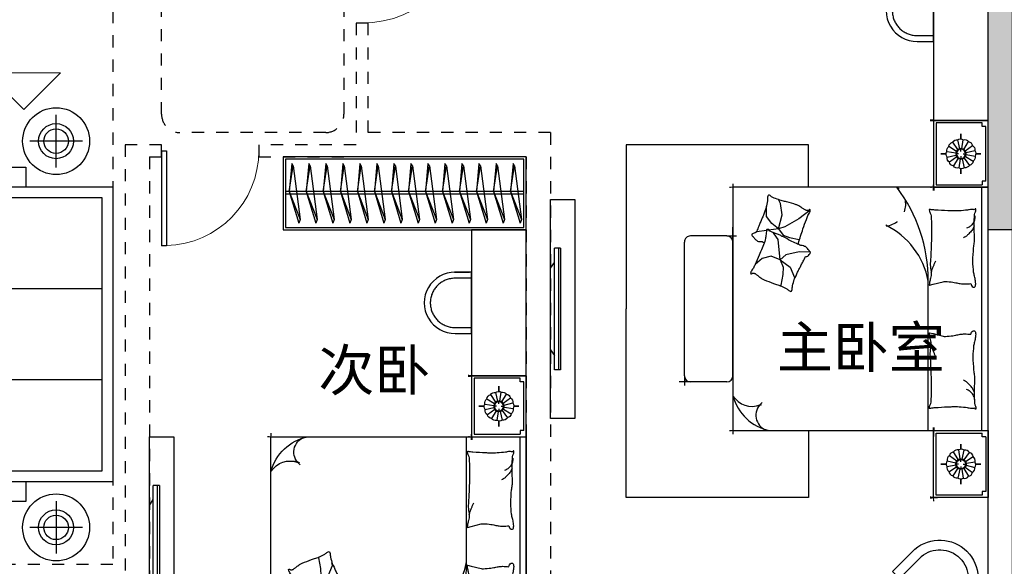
# Model space of a CAD drawing. Header units: millimetres. Extents: x 296296 to 297283, y 219875 to 220035.
# Tile 229 of 256: x 297180.11 to 297188.2, y 220005.42 to 220009.91. Entities that reach past the tile are written whole.
import ezdxf

# ---------------------------------------------------------------- set-up
doc = ezdxf.new("R2010")
doc.units = ezdxf.units.MM
for name, pattern in [('185洋房-中间套（报建版）-旧规$0$DASH', [0.35, 0.25, -0.1]), ('185洋房-中间套（报建版）-旧规$0$洋房户型$0$_DASH', [0.6, 0.4, -0.2]), ('185洋房-中间套（报建版）-旧规$0$洋房户型$0$CONTINOUS', [0]), ('185洋房-中间套（报建版）-旧规$0$洋房户型$0$XU-140-SF-N1$0$DASH', [0.35, 0.25, -0.1])]:
    doc.linetypes.add(name, pattern=pattern)
doc.layers.add('A-注-标高.........ANNO-HIGH', color=251, linetype='Continuous', lineweight=0)
doc.styles.get("Standard").update_dxf_attribs({"font": 'arial.ttf'})

# ---------------------------------------------------------------- blocks, each defined once
blk = doc.blocks.new('wy53eu64i765i57i78i')
blk.add_hatch(color=253).paths.add_polyline_path([(982074.9, 187858.4), (982274.9, 187858.4), (982274.9, 184858.4), (982074.9, 184858.4)])
at = {"color": 253}
blk.add_lwpolyline([(982074.9, 187858.4), (982274.9, 187858.4), (982274.9, 184858.4), (982074.9, 184858.4)], close=True, dxfattribs=at)
blk = doc.blocks.new('sayea5yuteaytuytrauyt')
h = blk.add_hatch()
h.set_pattern_fill('钢筋混凝土', color=253, scale=100)
h.set_pattern_definition([(45, (0, 0), (-176.776695, 176.776695), []), (50, (0, 0), (717.26018, -62.75213), [75, -825]), (355, (0, 0), (-138.75133, 752.19213), [60, -660]), (100.4514, (59.8, -5.2), (578.5094, 689.43954), [63.7402, -701.1421]), (46.1842, (0, 200), (1067.24105, -165.519), [112.5, -1237.5]), (96.6356, (88.9, 186.2), (934.6627, 974.1179), [95.6103, -1051.713]), (351.1842, (0, 200), (934.662, 974.1186), [90, -990]), (21, (100, 150), (596.90705, -402.6189), [75, -825]), (326, (100, 150), (243.31533, 725.15005), [60, -660]), (71.4514, (149.74, 116.45), (840.22263, 322.5305), [63.7402, -701.1421]), (37.5, (0, 0), (12.159855, 332.893854), [0, -652, 0, -670, 0, -662.5]), (7.5, (0, 0), (263.06954, 394.41171), [0, -382, 0, -637, 0, -252.5]), (327.5, (-223, 0), (533.822436, -22.55487), [0, -250, 0, -780, 0, -1035]), (317.5, (-323, 0), (583.18617, 100.10498), [0, -325, 0, -518, 0, -735])])
h.paths.add_polyline_path([(1007424.9, 89058.4), (1007424.9, 87258.4), (1007174.9, 87258.4), (1007174.9, 89058.4)])
h.paths.add_polyline_path([(1021574.9, 89058.4), (1021574.9, 87258.4), (1021324.9, 87258.4), (1021324.9, 89058.4)])
h.paths.add_polyline_path([(989374.9, 89058.4), (989374.9, 87258.4), (989124.9, 87258.4), (989124.9, 89058.4)])
h.paths.add_polyline_path([(1039624.9, 89058.4), (1039624.9, 87258.4), (1039374.9, 87258.4), (1039374.9, 89058.4)])
h.paths.add_polyline_path([(1014474.9, 87858.4), (1014474.9, 84858.4), (1014274.9, 84858.4), (1014274.9, 87858.4)])
h.paths.add_polyline_path([(1044574.9, 92958.4), (1044574.9, 91158.4), (1044374.9, 91158.4), (1044374.9, 92758.4), (1044074.9, 92758.4), (1044074.9, 92958.4)])
h.paths.add_polyline_path([(984374.9, 92758.4), (984374.9, 91158.4), (984174.9, 91158.4), (984174.9, 92958.4), (984674.9, 92958.4), (984674.9, 92758.4)])
h.paths.add_polyline_path([(1027974.9, 92758.4), (1027974.9, 91258.4), (1027774.9, 91258.4), (1027774.9, 92958.4), (1028324.9, 92958.4), (1028324.9, 92758.4)])
h.paths.add_polyline_path([(1000974.9, 92958.4), (1000974.9, 91258.4), (1000774.9, 91258.4), (1000774.9, 92758.4), (1000424.9, 92758.4), (1000424.9, 92958.4)])
h.paths.add_polyline_path([(1033174.9, 92958.4), (1033174.9, 91258.4), (1032974.9, 91258.4), (1032974.9, 92758.4), (1032624.9, 92758.4), (1032624.9, 92958.4)])
h.paths.add_polyline_path([(995774.9, 92758.4), (995774.9, 91258.4), (995574.9, 91258.4), (995574.9, 92958.4), (996124.9, 92958.4), (996124.9, 92758.4)])
h.paths.add_polyline_path([(1014874.9, 80258.4), (1014874.9, 80058.4), (1014274.9, 80058.4), (1014274.9, 81858.4), (1014474.9, 81858.4), (1014474.9, 80258.4)])
h.paths.add_polyline_path([(1046674.9, 92358.4), (1046674.9, 90658.4), (1046474.9, 90658.4), (1046474.9, 92158.4), (1046024.9, 92158.4), (1046024.9, 92358.4)])
h.paths.add_polyline_path([(982274.9, 92158.4), (982274.9, 90658.4), (982074.9, 90658.4), (982074.9, 92358.4), (982724.9, 92358.4), (982724.9, 92158.4)])
h.paths.add_polyline_path([(1042874.9, 80058.4), (1042874.9, 79458.4), (1042074.9, 79458.4), (1042074.9, 79658.4), (1042674.9, 79658.4), (1042674.9, 80258.4), (1043624.9, 80258.4), (1043624.9, 80058.4)])
h.paths.add_polyline_path([(1010674.9, 80058.4), (1010674.9, 79458.4), (1009874.9, 79458.4), (1009874.9, 79658.4), (1010474.9, 79658.4), (1010474.9, 80258.4), (1011424.9, 80258.4), (1011424.9, 80058.4)])
h.paths.add_polyline_path([(1018874.9, 79658.4), (1018874.9, 79458.4), (1018074.9, 79458.4), (1018074.9, 80058.4), (1017324.9, 80058.4), (1017324.9, 80258.4), (1018274.9, 80258.4), (1018274.9, 79658.4)])
h.paths.add_polyline_path([(986674.9, 79658.4), (986674.9, 79458.4), (985874.9, 79458.4), (985874.9, 80058.4), (985124.9, 80058.4), (985124.9, 80258.4), (986074.9, 80258.4), (986074.9, 79658.4)])
h.paths.add_polyline_path([(1016574.9, 92758.4), (1016574.9, 91158.4), (1016374.9, 91158.4), (1016374.9, 92158.4), (1016074.9, 92158.4), (1016074.9, 92358.4), (1016374.9, 92358.4), (1016374.9, 92958.4), (1016874.9, 92958.4), (1016874.9, 92758.4)])
h.paths.add_polyline_path([(1012374.9, 92158.4), (1012374.9, 91158.4), (1012174.9, 91158.4), (1012174.9, 92758.4), (1011874.9, 92758.4), (1011874.9, 92958.4), (1012374.9, 92958.4), (1012374.9, 92358.4), (1012674.9, 92358.4), (1012674.9, 92158.4)])
h.paths.add_polyline_path([(1031699.9, 87258.4), (1031699.9, 86658.4), (1029249.9, 86658.4), (1029249.9, 87258.4), (1029449.9, 87258.4), (1029449.9, 86858.4), (1031499.9, 86858.4), (1031499.9, 87258.4)])
h.paths.add_polyline_path([(999499.9, 87258.4), (999499.9, 86658.4), (997049.9, 86658.4), (997049.9, 87258.4), (997249.9, 87258.4), (997249.9, 86858.4), (999299.9, 86858.4), (999299.9, 87258.4)])
h.paths.add_polyline_path([(1029449.9, 89158.4), (1029449.9, 88743.4), (1029249.9, 88743.4), (1029249.9, 89358.4), (1031699.9, 89358.4), (1031699.9, 88743.4), (1031499.9, 88743.4), (1031499.9, 89158.4)])
h.paths.add_polyline_path([(999499.9, 89358.4), (999499.9, 88743.4), (999299.9, 88743.4), (999299.9, 89158.4), (997249.9, 89158.4), (997249.9, 88743.4), (997049.9, 88743.4), (997049.9, 89358.4)])
h.paths.add_polyline_path([(1026174.8, 92958.4), (1026174.8, 90058.4), (1025974.8, 90058.4), (1025974.8, 92758.4), (1025574.9, 92758.4), (1025574.9, 92958.4)])
h.paths.add_polyline_path([(1002774.9, 92758.4), (1002774.9, 90058.4), (1002574.9, 90058.4), (1002574.9, 92958.4), (1003174.9, 92958.4), (1003174.9, 92758.4)])
h.paths.add_polyline_path([(993974.9, 92958.4), (993974.9, 90058.4), (993774.9, 90058.4), (993774.9, 92758.4), (993374.9, 92758.4), (993374.9, 92958.4)])
h.paths.add_polyline_path([(1034974.9, 92758.4), (1034974.9, 90058.4), (1034774.9, 90058.4), (1034774.9, 92958.4), (1035374.9, 92958.4), (1035374.9, 92758.4)])
h.paths.add_polyline_path([(1046674.9, 83408.4), (1046674.9, 80058.4), (1046074.9, 80058.4), (1046074.9, 80258.4), (1046474.9, 80258.4), (1046474.9, 83408.4)])
h.paths.add_polyline_path([(982674.9, 80258.4), (982674.9, 80058.4), (982074.9, 80058.4), (982074.9, 83408.4), (982274.9, 83408.4), (982274.9, 80258.4)])
h.paths.add_polyline_path([(1001674.9, 89358.4), (1001674.9, 86658.4), (1001474.9, 86658.4), (1001474.9, 89158.4), (1000774.9, 89158.4), (1000774.9, 89358.4)])
h.paths.add_polyline_path([(1027274.9, 89158.4), (1027274.9, 86658.4), (1027074.9, 86658.4), (1027074.9, 89358.4), (1027974.9, 89358.4), (1027974.9, 89158.4)])
h.paths.add_polyline_path([(995074.9, 89158.4), (995074.9, 86658.4), (994874.9, 86658.4), (994874.9, 89358.4), (995774.9, 89358.4), (995774.9, 89158.4)])
h.paths.add_polyline_path([(1033874.9, 89358.4), (1033874.9, 86658.4), (1033674.9, 86658.4), (1033674.9, 89158.4), (1032974.9, 89158.4), (1032974.9, 89358.4)])
h.paths.add_polyline_path([(989374.9, 92958.4), (989374.9, 92158.4), (988974.9, 92158.4), (988974.9, 92958.4)])
h.paths.add_polyline_path([(1007574.9, 92958.4), (1007574.9, 92158.4), (1007174.9, 92158.4), (1007174.9, 92958.4)])
h.paths.add_polyline_path([(995074.9, 79658.4), (995074.9, 79258.4), (994374.9, 79258.4), (994374.9, 79658.4)])
h.paths.add_polyline_path([(1002174.9, 79658.4), (1002174.9, 79258.4), (1001474.9, 79258.4), (1001474.9, 79658.4)])
h.paths.add_polyline_path([(1027274.9, 79658.4), (1027274.9, 79258.4), (1026574.9, 79258.4), (1026574.9, 79658.4)])
h.paths.add_polyline_path([(1034374.9, 79658.4), (1034374.9, 79258.4), (1033674.9, 79258.4), (1033674.9, 79658.4)])
h.paths.add_polyline_path([(1039774.9, 92958.4), (1039774.9, 92158.4), (1039374.9, 92158.4), (1039374.9, 92958.4)])
h.paths.add_polyline_path([(1021574.9, 92958.4), (1021574.9, 92158.4), (1021174.9, 92158.4), (1021174.9, 92958.4)])
at = {"color": 253}
blk.add_lwpolyline([(1014474.9, 87858.4), (1014474.9, 84858.4), (1014274.9, 84858.4), (1014274.9, 87858.4), (1014474.9, 87858.4)], close=True, dxfattribs=at)
blk = doc.blocks.new('4uyh5uj6kj67j75rykjtuk7tsik76ykj')
at = {"color": 253}
for s, p in [('主卧室', (837535, 425724)), ('次卧', (833764.4, 425537))]:
    blk.add_text(s, height=337.59, dxfattribs=at).set_placement(p)
blk = doc.blocks.new('185洋房-中间套（报建版）-旧规$0$洋房户型$0$11A$C643C1FD2')
at = {"color": 253}
for points in [[(28, 342.7, -0.263368), (0.1, 361.5, -0.494818), (9.2, 380.2, -0.049225), (26.9, 382, -0.036831), (50.5, 380.2, -0.031893), (88.5, 372.1, 0.035782), (122.4, 365.1, 0.032941), (212.1, 359.2, 0.026564), (323.3, 365.1, 0.017905), (360.8, 370.4, -0.033397), (381, 372.7, -0.03204), (418.1, 372, 0.018442), (482.4, 368.9, 0.010837), (547.2, 369.7, 0.014624), (595.1, 372.7, 0.111249), (617.7, 380, -0.153708), (634.6, 384, -0.076444), (642, 382.2, -0.215512), (643.9, 380.2, -0.585858), (641.3, 377.2, 0.363489), (636.4, 374.6, 0.191716), (636.4, 363, -0.129675), (638.3, 346.4, -0.01735), (635.3, 329.6, 0.019326), (632.7, 314.5, 0.018818), (626.1, 246.1, 0.021828), (625.2, 186.9, 0.006204), (626.5, 153.1, 0.001963), (632.7, 46.2, 0.028341), (636.9, 10, -0.117014), (636.4, 1.1, -0.36606), (635, 0.2, -0.03973), (621.4, 3, -0.048309), (607.7, 8.5, 0.062981), (597, 12.4, 0.04058), (573.6, 15.8, 0.014345), (506.9, 18, 0.005484), (381.4, 17.3, 0.007153), (285.3, 14.3, 0.008762), (242.7, 11.6, -0.008153), (197, 8.6, -0.06251), (139.9, 13, 0.078669), (94.3, 15.1, 0.047825), (71.9, 10.4, -0.034494), (41.1, 3, -0.023571), (15.8, 0, -0.510228), (14.9, 1.1), (22.4, 31.2), (43, 113.7, 0.073041), (45, 133.3, 0.023305), (39.3, 194.4, 0.018299), (35.2, 217.3, -0.01097), (27.9, 255.3, -0.042281), (24.9, 289.6, -0.027201), (27.9, 343)], [(501.9, 368.9, 0.027842), (478.1, 358.3, 0.048685), (465.5, 350.2, 0.023666), (437.6, 325.8, 0.031223), (418.6, 305.1, 0.046801), (413.5, 297.5, 0.023191), (405.5, 280.7)], [(583.8, 374.6, 0.088153), (549.3, 371, 0.088153), (518.1, 355.8, 0.077547), (496.5, 334.2, 0.077547), (482.4, 307)], [(118.4, 15.8, 0.009729), (145.7, 24.8, 0.009729), (172.6, 34.9, 0.007971), (194.3, 44, 0.007971), (215.8, 53.7)]]:
    blk.add_lwpolyline(points, format="xyb", dxfattribs=at)
blk = doc.blocks.new('185洋房-中间套（报建版）-旧规$0$洋房户型$0$11A$C5A527934')
at = {"color": 253}
for p, q in [((122.8, 492.3), (194, 398.8)), ((469.1, 493.2), (467.3, 399.6)), ((194, 398.8), (261.6, 281.4)), ((347, 320.5), (364.8, 400.5)), ((467.3, 399.6), (490.5, 289.8)), ((530.8, 243.4), (592.7, 326.9)), ((592.7, 326.9), (677.8, 361)), ((677.8, 361), (699.5, 357.9)), ((69.5, 247.7), (37.1, 229.6)), ((162, 260.1), (69.5, 247.7)), ((277.7, 231.7), (162, 260.1)), ((261.6, 281.4), (277.7, 231.7)), ((277.7, 231.7), (329.2, 269)), ((329.2, 269), (347, 320.5)), ((530.8, 243.4), (363.6, 226.4)), ((490.5, 289.8), (530.8, 243.4)), ((530.8, 243.4), (502.9, 169.1)), ((530.8, 243.4), (591.1, 268.1)), ((591.1, 268.1), (653.1, 265)), ((653.1, 265), (741.3, 249.6)), ((741.3, 249.6), (744.3, 243.8)), ((233.2, 174.8), (174.5, 132.1)), ((277.7, 231.7), (233.2, 174.8)), ((277.7, 231.7), (288.3, 147)), ((318.7, 193.9), (307.8, 186.1)), ((363.6, 226.4), (318.7, 193.9)), ((502.9, 169.1), (521.5, 94.8)), ((174.5, 132.1), (90.9, 132.1)), ((289.9, 133.7), (300.6, 48.6)), ((521.5, 94.8), (569.7, 38.5))]:
    blk.add_line(p, q, dxfattribs=at)
blk.add_lwpolyline([(405, 391.5, -0.025626), (394.6, 394, -0.0108), (278.2, 431.5, -0.00456), (199.4, 459.6, -0.01125), (167.9, 471.9, -0.069394), (150.9, 482, 0.079756), (136, 490.4, 0.106399), (122.8, 492.3, 0.328642), (119.2, 489.3, 0.299547), (121.3, 483.4, -0.189917), (126.3, 475.5, -0.033518), (127.3, 466.2, -0.075627), (126.9, 462.1, -0.053489), (124.2, 455.1, -0.017838), (113.3, 435.3, -0.038394), (97.8, 413.4, 0.059529), (88.5, 398.9, 0.035943), (79, 375.3, 0.011245), (55.9, 297.6, 0.006203), (46.6, 262, -0.010783), (41.1, 241.6, -0.019485), (37.1, 229.6, -0.005062), (19.4, 184.4, -0.101392), (4.4, 161.7, 0.223768), (0, 149.6, 0.25558), (2.8, 145.5, 0.081563), (16.9, 140.9, 0.071805), (32.3, 140.8, -0.069985), (48.1, 140.7, -0.03546), (101.7, 129, -0.029432), (163.8, 106.8, -0.001554), (193.8, 93.8, 0.00152), (224.5, 80.6, 0.004735), (256.2, 67.5, -0.00382), (295.6, 51.2, -0.296001), (315.3, 22.1, 0.649774), (334.6, 14, 0.02319), (338.7, 18.2, -0.0288), (342, 21.5, -0.005727), (347.9, 26.7, 0.004358), (355.7, 33.5, 0.027528), (371, 48.7, 0.046214), (378.7, 59, 0.194121), (381.2, 74, -0.133719), (382.3, 95.6, -0.005779), (389, 115.4, -0.008882)], format="xyb", dxfattribs=at)
blk.add_lwpolyline([(770.3, 299.1, 0.101392), (787, 320.6, -0.223768), (792.3, 332.3, -0.25558), (789.8, 336.7, -0.081563), (776.1, 342.3, -0.071805), (760.8, 343.6, 0.069985), (745, 344.9, 0.03546), (692.5, 360.6, 0.029432), (632.3, 387.6, 0.001554), (603.3, 402.8, -0.00152), (573.8, 418.3, -0.004735), (543.1, 433.8, 0.00382), (505.1, 453.1, 0.296001), (487.7, 483.6, 0.265444), (469.1, 493.2, -0.02319), (464.7, 489.3, 0.0288), (461.2, 486.3, 0.005727), (454.9, 481.5, -0.004358), (446.6, 475.3, -0.027528), (430.1, 461.4, -0.046214), (421.7, 451.7, -0.194121), (418, 436.9, 0.133719), (415.3, 415.4, 0.011505), (398.6, 377.3, 0.008882), (374.9, 328.9, 0.012426), (341.4, 267.4, -0.033612), (330, 244.1), (309.3, 193.4), (293.3, 154.3, 0.224341), (280.3, 142.3, -0.722772), (280.1, 134.4, -0.103513), (283.5, 133.9, 0.053465), (290, 133.7, 0.030109), (310.7, 129.5, -0.031436), (330.6, 125.5, -0.05324), (344.2, 125.2, 0.05518), (357.4, 124.8, 0.056271), (380.1, 118.8, 0.0108), (493.3, 72.6, 0.00456), (569.7, 38.5, 0.01125), (600.2, 23.8, 0.069394), (616.3, 12.5, -0.079756), (630.6, 2.9, -0.106399), (643.6, 0, -0.328642), (647.5, 2.8, -0.299547), (645.8, 8.8, 0.189917), (641.5, 17.1, 0.033518), (641.1, 26.4, 0.075627), (641.8, 30.4, 0.053489), (645, 37.3, 0.017838), (657.4, 56.2, 0.038394), (674.5, 76.8, -0.059529), (685, 90.5, -0.035943), (696.3, 113.3, -0.011245), (725.3, 189, -0.006203), (737.2, 223.8, 0.010783), (744.3, 243.8, 0.019485), (749.2, 255.4, 0.005062)], format="xyb", close=True, dxfattribs=at)
blk = doc.blocks.new('185洋房-中间套（报建版）-旧规$0$洋房户型$0$11cdx床头灯2.0')
at = {"color": 253}
for p, q in [((0, 122), (0, 164.8)), ((-22.4, 36.6), (-61.2, 100)), ((-6.7, 42.3), (-18.3, 115.8)), ((10, 41.7), (27.5, 114)), ((25.2, 34.7), (69, 94.8)), ((-122, 0), (-164.8, 0)), ((-41.7, 10), (-114, 27.5)), ((-34.7, 25.2), (-94.8, 69)), ((-19.5, 0), (-38.2, 0)), ((0, 19.5), (0, 38.2)), ((19.5, 0), (38.2, 0)), ((36.6, 22.4), (100, 61.2)), ((42.3, 6.7), (115.8, 18.3)), ((122, 0), (164.8, 0)), ((-42.3, -6.7), (-115.8, -18.3)), ((-36.6, -22.4), (-100, -61.2)), ((-25.2, -34.7), (-69, -94.8)), ((-27.3, -114.1), (-10, -41.7)), ((0, -19.5), (0, -38.2)), ((18.7, -113.9), (7, -42.3)), ((62.6, -99.2), (22.9, -36.2)), ((34.7, -25.2), (96, -67.3)), ((41.7, -10), (114.4, -25.8)), ((0, -122), (0, -164.8))]:
    blk.add_line(p, q, dxfattribs=at)
for points in [[(0, 164.8), (0, 122)], [(-164.8, 0), (-122, 0)], [(164.8, 0), (122.1, -1.7)], [(0, -164.8), (0, -122)]]:
    blk.add_lwpolyline(points, dxfattribs=at)
for radius in [42.9, 38.2]:
    blk.add_circle((0, 0), radius, dxfattribs=at)
for centre, start, end in [((-55.7, 60.3), 97.98094, 167.5445), ((-28.3, 77.1), 75.48094, 145.0445), ((3.3, 82), 52.98094, 122.5445), ((34.5, 74.5), 30.48094, 100.0445), ((60.3, 55.7), 7.98094, 77.5445), ((-82, 3.3), 142.98094, 212.5445), ((-74.5, 34.5), 120.48094, 190.0445), ((77.1, 28.3), 345.48094, 55.0445), ((82, -3.3), 322.98094, 32.5445), ((-77.1, -28.3), 165.48094, 235.0445), ((-60.3, -55.7), 187.98094, 257.5445), ((55.7, -60.3), 277.98094, 347.5445), ((74.5, -34.5), 300.48094, 10.0445), ((-34.5, -74.5), 210.48094, 280.0445), ((-3.3, -82), 232.98094, 302.5445), ((28.3, -77.1), 255.48094, 325.0445)]:
    blk.add_arc(centre, 40.1, start, end, dxfattribs=at)
blk = doc.blocks.new('185洋房-中间套（报建版）-旧规$0$洋房户型$0$11cdx床尾凳')
at = {"color": 253}
for p, q in [((-550, 0), (-672.6, 0)), ((-600, -50), (-600, 28.3)), ((550, 0), (-550, 0)), ((-600, -50), (-600, -350)), ((600, -50), (600, -350)), ((550, -400), (-550, -400)), ((550, -400), (627.9, -400)), ((600, -350), (600, -443.4))]:
    blk.add_line(p, q, dxfattribs=at)
for centre, start, end in [((-550, -50), 90, 180), ((550, -50), 0, 90), ((-550, -350), 180, 270), ((550, -350), 270, 0)]:
    blk.add_arc(centre, 50, start, end, dxfattribs=at)
blk = doc.blocks.new('*U1150')
at = {"color": 253}
for p, q in [((-2058.1, 0), (-2608.1, 0)), ((-2608.1, 0), (-2608.1, -450)), ((-58.1, 0), (-2058.1, 0)), ((-2058.1, 0), (-2058.1, -2100)), ((-2058.1, -450), (-2058.1, 0)), ((-58.1, -2100), (-58.1, 0)), ((-58.1, -450), (-58.1, 0)), ((-58.1, 0), (491.9, 0)), ((491.9, 0), (491.9, -450)), ((-2588.1, -50), (-2588.1, -430)), ((-2078.1, -430), (-2078.1, -50)), ((-58.1, -52.4), (-2058.1, -52.4)), ((-38.1, -430), (-38.1, -50)), ((471.9, -50), (471.9, -430)), ((-2608.1, -450), (-2058.1, -450)), ((-2588.1, -430), (-2078.1, -430)), ((491.9, -450), (-58.1, -450)), ((471.9, -430), (-38.1, -430)), ((-2058.1, -2100), (-58.1, -2100))]:
    blk.add_line(p, q, dxfattribs=at)
at = {"color": 253, "linetype": '185洋房-中间套（报建版）-旧规$0$洋房户型$0$CONTINOUS', "ltscale": 2.5}
blk.add_line((-58.1, -494.1), (-1287.7, -493.7), dxfattribs=at)
at = {"color": 253}
for points in [[(-2558.1, -20), (-2558.1, -50), (-2588.1, -50)], [(-2108.1, -20), (-2558.1, -20)], [(-2108.1, -20), (-2108.1, -50), (-2078.1, -50)], [(-8.1, -20), (-8.1, -50), (-38.1, -50)], [(-8.1, -20), (441.9, -20)], [(441.9, -20), (441.9, -50), (471.9, -50)], [(-2058.1, -1479.6), (-2408.1, -1479.6), (-2408.1, -2979.6), (-2408.1, -2979.6), (-1058.1, -2979.6)], [(-58.1, -1479.6), (491.9, -1479.6), (491.9, -2979.6), (491.9, -2979.6), (-1058.1, -2979.6)]]:
    blk.add_lwpolyline(points, dxfattribs=at)
for points in [[(-2608.1, -332.6, 0, 18, 0), (-2608.1, -478.5, 10, 10, 0)], [(491.9, -332.6, 0, 18, 0), (491.9, -478.5, 10, 10, 0)], [(-2058.1, -349.7, 0, 10, 0), (-2058.1, -477.7, 10, 10, 0)], [(-58.1, -349.7, 0, 10, 0), (-58.1, -477.7, 10, 10, 0)], [(-2638.7, -450, 10, 0, 0), (-2461, -450, 10, 10, 0)], [(-2031.4, -450, 18, 0, 0), (-2190.5, -450, 10, 10, 0)], [(-84.7, -450, 18, 0, 0), (74.4, -450, 10, 10, 0)], [(522.6, -450, 10, 0, 0), (344.9, -450, 10, 10, 0)], [(-289.6, -1859, 10, 0, 0.374242), (-123.7, -1895.4, 10, 10, -2.21586)], [(-271.9, -1863.7, 10, 0, -0.177019), (-264.8, -1995.7, 10, 10, 2.21586)], [(-2058.1, -2005.4, 0, 10, 0), (-2058.1, -2130, 10, 10, 0)], [(-58.1, -1958.5, 0, 10, 0), (-58.1, -2130, 10, 10, 0)], [(-1816.3, -2100, 0, 10, 0), (-2088.1, -2100, 10, 10, 0)], [(-182.7, -2100, 0, 10, 0), (-28.1, -2100, 10, 10, 0)]]:
    blk.add_lwpolyline(points, format="xyseb", dxfattribs=at)
at = {"color": 253, "linetype": '185洋房-中间套（报建版）-旧规$0$洋房户型$0$CONTINOUS', "ltscale": 2.5}
for centre, radius, start, end in [((-1286.9, -1775.7), 1282, 90.03486, 126.97703), ((-1168.7, -1124.5), 642, 100.68461, 154.07892), ((-442.1, -1720.7), 391.6, 284.35656, 348.69827), ((-184.1, -1781.8), 129.7, 228.54501, 346.43867), ((-438.9, -1944.9), 181.3, 301.18333, 22.20619)]:
    blk.add_arc(centre, radius, start, end, dxfattribs=at)
at = {"color": 253, "linetype": '185洋房-中间套（报建版）-旧规$0$洋房户型$0$XU-140-SF-N1$0$DASH', "ltscale": 2.5}
blk.add_arc((-1916, -855.2), 175.9, 5.18841, 143.87868, dxfattribs=at)
at = {"color": 253, "xscale": -1}
for name, p in [('185洋房-中间套（报建版）-旧规$0$洋房户型$0$11cdx床头灯2.0', (-2333.1, -225)), ('185洋房-中间套（报建版）-旧规$0$洋房户型$0$11A$C643C1FD2', (-1238.4, -485.7))]:
    blk.add_blockref(name, p, dxfattribs=at)
at = {"color": 253}
for name, p in [('185洋房-中间套（报建版）-旧规$0$洋房户型$0$11cdx床头灯2.0', (216.9, -225)), ('185洋房-中间套（报建版）-旧规$0$洋房户型$0$11A$C643C1FD2', (-877.7, -485.7)), ('185洋房-中间套（报建版）-旧规$0$洋房户型$0$11A$C5A527934', (-1993.7, -1956.2)), ('185洋房-中间套（报建版）-旧规$0$洋房户型$0$11cdx床尾凳', (-1058.1, -2100))]:
    blk.add_blockref(name, p, dxfattribs=at)
blk = doc.blocks.new('*U1156')
at = {"color": 253}
for p, q in [((-900, 0), (-1350, 0)), ((-1350, 0), (-1350, -450)), ((-1350, 0), (1400, 0)), ((900, 0), (-900, 0)), ((-900, 0), (-900, -2100)), ((-900, -450), (-900, 0)), ((900, -2100), (900, 0)), ((900, -450), (900, 0)), ((900, 0), (1400, 0)), ((1400, 0), (1400, -450)), ((-1330, -50), (-1330, -430)), ((-920, -430), (-920, -50)), ((900, -52.4), (-900, -52.4)), ((920, -430), (920, -50)), ((1380, -50), (1380, -430)), ((-1350, -450), (-900, -450)), ((-1330, -430), (-920, -430)), ((1400, -450), (900, -450)), ((1380, -430), (920, -430)), ((-900, -2100), (900, -2100))]:
    blk.add_line(p, q, dxfattribs=at)
at = {"color": 253, "linetype": '185洋房-中间套（报建版）-旧规$0$洋房户型$0$CONTINOUS', "ltscale": 2.5}
blk.add_line((900, -494.1), (-129.6, -493.7), dxfattribs=at)
at = {"color": 253}
for points in [[(-1300, -20), (-1300, -50), (-1330, -50)], [(-950, -20), (-1300, -20)], [(-950, -20), (-950, -50), (-920, -50)], [(950, -20), (950, -50), (920, -50)], [(950, -20), (1350, -20)], [(1350, -20), (1350, -50), (1380, -50)]]:
    blk.add_lwpolyline(points, dxfattribs=at)
for points in [[(-1350, -332.6, 0, 18, 0), (-1350, -478.5, 10, 10, 0)], [(1400, -332.6, 0, 18, 0), (1400, -478.5, 10, 10, 0)], [(-900, -349.7, 0, 10, 0), (-900, -477.7, 10, 10, 0)], [(900, -349.7, 0, 10, 0), (900, -477.7, 10, 10, 0)], [(-1380.6, -450, 10, 0, 0), (-1202.9, -450, 10, 10, 0)], [(-873.3, -450, 18, 0, 0), (-1032.5, -450, 10, 10, 0)], [(873.3, -450, 18, 0, 0), (1032.5, -450, 10, 10, 0)], [(1430.6, -450, 10, 0, 0), (1252.9, -450, 10, 10, 0)], [(668.5, -1859, 10, 0, 0.374242), (834.4, -1895.4, 10, 10, -2.21586)], [(686.1, -1863.7, 10, 0, -0.177019), (693.3, -1995.7, 10, 10, 2.21586)], [(-900, -2005.4, 0, 10, 0), (-900, -2130, 10, 10, 0)], [(900, -1958.5, 0, 10, 0), (900, -2130, 10, 10, 0)], [(-658.3, -2100, 0, 10, 0), (-930, -2100, 10, 10, 0)], [(775.4, -2100, 0, 10, 0), (930, -2100, 10, 10, 0)]]:
    blk.add_lwpolyline(points, format="xyseb", dxfattribs=at)
at = {"color": 253, "linetype": '185洋房-中间套（报建版）-旧规$0$洋房户型$0$CONTINOUS', "ltscale": 2.5}
for centre, radius, start, end in [((-128.9, -1775.7), 1282, 90.03486, 126.97703), ((-10.6, -1124.5), 642, 100.68461, 154.07892), ((515.9, -1720.7), 391.6, 284.35656, 348.69827), ((773.9, -1781.8), 129.7, 228.54501, 346.43867), ((519.2, -1944.9), 181.3, 301.18333, 22.20619)]:
    blk.add_arc(centre, radius, start, end, dxfattribs=at)
at = {"color": 253, "linetype": '185洋房-中间套（报建版）-旧规$0$洋房户型$0$XU-140-SF-N1$0$DASH', "ltscale": 2.5}
blk.add_arc((-757.9, -855.2), 175.9, 5.18841, 143.87868, dxfattribs=at)
at = {"color": 253, "xscale": -1}
for name, p in [('185洋房-中间套（报建版）-旧规$0$洋房户型$0$11cdx床头灯2.0', (-1125, -225)), ('185洋房-中间套（报建版）-旧规$0$洋房户型$0$11A$C643C1FD2', (-140.3, -485.7))]:
    blk.add_blockref(name, p, dxfattribs=at)
at = {"color": 253}
for name, p in [('185洋房-中间套（报建版）-旧规$0$洋房户型$0$11cdx床头灯2.0', (1150, -225)), ('185洋房-中间套（报建版）-旧规$0$洋房户型$0$11A$C643C1FD2', (140.3, -485.7)), ('185洋房-中间套（报建版）-旧规$0$洋房户型$0$11A$C5A527934', (-835.6, -1956.2))]:
    blk.add_blockref(name, p, dxfattribs=at)
blk = doc.blocks.new('185洋房-中间套（报建版）-旧规$0$洋房户型$0$11A$C17570B11')
at = {"color": 253}
for p, q in [((0, 0), (-211, -32.5)), ((0, 0), (228.5, -89.9)), ((-211, -32.5), (-229.8, -20.5)), ((-211, -32.5), (228.5, -89.9)), ((228.5, -89.9), (259.1, -78.9))]:
    blk.add_line(p, q, dxfattribs=at)
blk.add_lwpolyline([(-229.8, -20.5), (0, 0), (259.1, -78.9)], dxfattribs=at)
blk = doc.blocks.new('*U1157')
at = {"color": 253}
for points in [[(50, 0), (2050, 0), (2050, -600), (50, -600)], [(70, -20), (2030, -20), (2030, -580), (70, -580)]]:
    blk.add_lwpolyline(points, close=True, dxfattribs=at)
for points in [[(70, -285.3), (2030, -285.3)], [(70, -305.3), (2030, -305.3)]]:
    blk.add_lwpolyline(points, dxfattribs=at)
at = {"color": 253, "rotation": 270}
for p in [(179.6, -285.1), (319.6, -285.1), (459.6, -285.1), (599.6, -285.1), (739.6, -285.1), (879.6, -285.1), (1019.6, -285.1), (1159.6, -285.1), (1299.6, -285.1), (1439.6, -285.1), (1579.6, -285.1), (1719.6, -285.1), (1859.6, -285.1), (1999.6, -285.1)]:
    blk.add_blockref('185洋房-中间套（报建版）-旧规$0$洋房户型$0$11A$C17570B11', p, dxfattribs=at)
blk = doc.blocks.new('185洋房-中间套（报建版）-旧规$0$洋房户型$0$0627004614060755559669DADA558Desk_7_ICDA')
at = {"color": 253, "linetype": 'ByBlock'}
for p, q in [((135.5, 454.4), (0, 454.4)), ((0, 50), (135.9, 50))]:
    blk.add_line(p, q, dxfattribs=at)
at = {"color": 253}
blk.add_lwpolyline([(135.5, 504.4), (0, 504.4), (0, 0), (141.6, 0), (18.2, 0)], dxfattribs=at)
blk.add_ellipse((137.3, 252.2), major_axis=(9.5, 252), ratio=1, start_param=3.172344, end_param=6.328135, dxfattribs=at)
at = {"color": 253, "linetype": 'ByBlock'}
blk.add_open_spline([(135.9, 50), (142.9, 49.9), (149.9, 50.3), (168.7, 52.1), (180.4, 54.3), (203.2, 60.7), (214.3, 64.9), (235.6, 75.1), (245.8, 81.2), (265, 95), (274, 102.8), (290.5, 119.8), (298, 129), (311.3, 148.6), (317.1, 158.9), (326.7, 180.6), (330.6, 191.8), (336.3, 214.7), (338.2, 226.5), (339.8, 250.1), (339.6, 262), (337.1, 285.5), (334.8, 297.2), (328.2, 319.9), (323.9, 331), (313.4, 352.2), (307.3, 362.4), (293.3, 381.4), (285.4, 390.3), (268.3, 406.7), (259, 414.1), (239.3, 427.2), (228.8, 432.9), (207.1, 442.3), (195.9, 446.1), (172.9, 451.6), (161.1, 453.3), (144.8, 454.3), (140.3, 454.4), (135.9, 454.4)], degree=3, knots=[3.172344, 3.172344, 3.172344, 3.172344, 3.276724, 3.276724, 3.452311, 3.452311, 3.627899, 3.627899, 3.803486, 3.803486, 3.979073, 3.979073, 4.154661, 4.154661, 4.330248, 4.330248, 4.505835, 4.505835, 4.681423, 4.681423, 4.85701, 4.85701, 5.032597, 5.032597, 5.208185, 5.208185, 5.383772, 5.383772, 5.559359, 5.559359, 5.734946, 5.734946, 5.910534, 5.910534, 6.086121, 6.086121, 6.261708, 6.261708, 6.328135, 6.328135, 6.328135, 6.328135], dxfattribs=at)
blk = doc.blocks.new('*U1173')
at = {"color": 253}
blk.add_lwpolyline([(1250, -900), (1250, 900), (800, 900), (800, -900), (1250, -900)], dxfattribs=at)
blk.add_blockref('185洋房-中间套（报建版）-旧规$0$洋房户型$0$0627004614060755559669DADA558Desk_7_ICDA', (1250, -252.2), dxfattribs=at)
blk = doc.blocks.new('185洋房-中间套（报建版）-旧规$0$洋房户型$0$0627004614060755559669DADA558A$C1E567C63')
at = {"color": 253}
blk.add_circle((250, 250), 250, dxfattribs=at)
blk = doc.blocks.new('185洋房-中间套（报建版）-旧规$0$洋房户型$0$0627004614060755559669DADA558Desk_5_ICDA')
at = {"color": 253}
for p, q in [((0, 260.3), (0, 0)), ((80, 260.3), (80, 0)), ((549.2, 260.3), (549.2, 0)), ((629.2, 260.3), (629.2, 0)), ((629.2, 0), (0, 0))]:
    blk.add_line(p, q, dxfattribs=at)
for radius in [315.7, 235.7]:
    blk.add_arc((314.6, 234.3), radius, 4.71807, 175.27904, dxfattribs=at)
blk = doc.blocks.new('*U1163')
at = {"color": 253, "rotation": 44.99999999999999}
blk.add_blockref('185洋房-中间套（报建版）-旧规$0$洋房户型$0$0627004614060755559669DADA558Desk_5_ICDA', (1110.2, 500), dxfattribs=at)
at = {"color": 253, "ltscale": 500, "xscale": -1, "rotation": 90}
blk.add_blockref('185洋房-中间套（报建版）-旧规$0$洋房户型$0$0627004614060755559669DADA558A$C1E567C63', (1500, 400), dxfattribs=at)
blk = doc.blocks.new('*U1185')
at = {"color": 253}
for p, q in [((81.7, 1227.3), (31.1, 1227.3)), ((31.1, 1110), (31.1, 1227.3)), ((64.7, 1227.3), (64.7, 227.3)), ((81.7, 1227.3), (81.7, 227.3)), ((0, 1063.1), (31.1, 1110)), ((0, 391.5), (0, 1063.1)), ((31.1, 344.6), (31.1, 1110)), ((0, 391.5), (31.1, 344.6)), ((31.1, 227.3), (31.1, 344.6)), ((81.7, 227.3), (31.1, 227.3))]:
    blk.add_line(p, q, dxfattribs=at)
blk.add_lwpolyline([(200, -172.7), (0, -172.7), (0, 1627.3), (200, 1627.3)], close=True, dxfattribs=at)
blk = doc.blocks.new('185洋房-中间套（报建版）-旧规$0$洋房户型$0$11Sofa_1_ICDA')
at = {"color": 253}
for p, q in [((-850, 1100), (-850, -1100)), ((0, 1100), (-850, 1100)), ((0, 1100), (0, -1100)), ((-80, 1020), (-850, 1020)), ((-80, -1020), (-80, 1020)), ((-80, 340), (-850, 340)), ((-80, -340), (-850, -340)), ((-850, -1020), (-80, -1020)), ((-850, -1100), (0, -1100))]:
    blk.add_line(p, q, dxfattribs=at)
blk = doc.blocks.new('185洋房-中间套（报建版）-旧规$0$洋房户型$0$11Sofa_4_ICDA')
at = {"color": 253}
for p, q in [((80, 325.5), (0, 325.5)), ((80, 325.5), (25.5, 325.5)), ((570.9, 325.5), (625.5, 325.5)), ((570.9, 325.5), (650.9, 325.5))]:
    blk.add_line(p, q, dxfattribs=at)
for points in [[(650.9, 0), (650.9, 700), (0, 700), (0, 0), (650.9, 0), (650.9, 325.5)], [(80, 325.5), (80, 80), (570.9, 80), (570.9, 325.5)], [(80, 325.5), (80, 80), (570.9, 80), (570.9, 325.5)]]:
    blk.add_lwpolyline(points, dxfattribs=at)
blk = doc.blocks.new('185洋房-中间套（报建版）-旧规$0$洋房户型$0$11Sofa_5_ICDA')
at = {"color": 253}
for points in [[(0, 0), (1600, 0), (1600, -600), (0, -600)], [(20, -20), (1580, -20), (1580, -580), (20, -580)]]:
    blk.add_lwpolyline(points, close=True, dxfattribs=at)
blk.add_lwpolyline([(800, -580), (800, -20)], dxfattribs=at)
blk = doc.blocks.new('*U1188')
at = {"color": 253}
for p, q in [((-425, 1246.5), (-425, 1639.2)), ((-228.6, 1442.9), (-621.4, 1442.9)), ((-2367.1, -1248.9), (-2148.7, -1248.9)), ((-1936.5, -1248.9), (-1718.1, -1248.9)), ((-425, -1246.5), (-425, -1639.2)), ((-228.6, -1442.9), (-621.4, -1442.9))]:
    blk.add_line(p, q, dxfattribs=at)
for points in [[(-3018.1, -1248.9), (-3318.1, -1248.9), (-3318.1, 1248.9), (-2842.6, 1248.9)], [(-1242.6, 1248.9), (-650, 1248.9), (-650, 1100)], [(-650, -1100), (-650, -1248.9), (-1067.1, -1248.9)]]:
    blk.add_lwpolyline(points, dxfattribs=at)
blk.add_lwpolyline([(-1519, -600), (-1519, 600), (-2219, 600), (-2219, -600)], close=True, dxfattribs=at)
for centre, radius in [((-425, 1442.9), 250), ((-425, 1442.9), 130.9), ((-425, 1442.9), 91.6), ((-2042.6, -1418.5), 200), ((-425, -1442.9), 250), ((-425, -1442.9), 130.9), ((-425, -1442.9), 91.6)]:
    blk.add_circle(centre, radius, dxfattribs=at)
for name, p in [('185洋房-中间套（报建版）-旧规$0$洋房户型$0$11Sofa_5_ICDA', (-2842.6, 1620)), ('185洋房-中间套（报建版）-旧规$0$洋房户型$0$11Sofa_1_ICDA', (0, 0)), ('185洋房-中间套（报建版）-旧规$0$洋房户型$0$11Sofa_4_ICDA', (-1718.1, -1720))]:
    blk.add_blockref(name, p, dxfattribs=at)
at = {"color": 253, "xscale": -1}
blk.add_blockref('185洋房-中间套（报建版）-旧规$0$洋房户型$0$11Sofa_4_ICDA', (-2367.1, -1720), dxfattribs=at)
blk = doc.blocks.new('*U1209')
at = {"color": 253}
blk.add_lwpolyline([(1250, -600), (1250, 600), (800, 600), (800, -600), (1250, -600)], dxfattribs=at)
blk.add_blockref('185洋房-中间套（报建版）-旧规$0$洋房户型$0$0627004614060755559669DADA558Desk_7_ICDA', (1250, -252.2), dxfattribs=at)
blk = doc.blocks.new('185洋房-中间套（报建版）-旧规$0$洋房户型$0$$DorLib2D$00000001')
at = {"color": 253}
for p, q in [((0.45, 0.975), (0.5, 0.975)), ((0.45, 0), (0.45, 0.975)), ((0.5, 0), (0.5, 0.975)), ((0.5, 0), (0.45, 0))]:
    blk.add_line(p, q, dxfattribs=at)
at = {"color": 253, "lineweight": 13}
blk.add_arc((0.475, 0), 0.975, 91.46928, 180, dxfattribs=at)
blk = doc.blocks.new('185洋房-中间套（报建版）-旧规')
at = {"color": 253, "linetype": '185洋房-中间套（报建版）-旧规$0$DASH'}
for p, q in [((27000, 7000), (26900, 7000)), ((26900, 7000), (26900, 6000)), ((27000, 6100), (27000, 7000)), ((28500, 6100), (27000, 6100)), ((28500, 6100), (28500, 1300)), ((25000, 6000), (25000, 2450)), ((25300, 6000), (25000, 6000)), ((25300, 5900), (25300, 6000)), ((26900, 6000), (26100, 6000)), ((26100, 6000), (26100, 5900)), ((25200, 5900), (25200, 2350)), ((25200, 5900), (25300, 5900)), ((26100, 5900), (26900, 5900)), ((28300, 5900), (26900, 5900)), ((28300, 5900), (28300, 1200))]:
    blk.add_line(p, q, dxfattribs=at)
at = {"color": 253, "linetype": '185洋房-中间套（报建版）-旧规$0$洋房户型$0$_DASH', "ltscale": 0.5}
blk.add_lwpolyline([(25300, 6250), (25300, 8350, -0.414214), (25450, 8500), (26650, 8500, -0.414214), (26800, 8350), (26800, 6250, -0.414214), (26650, 6100), (25450, 6100, -0.414214)], format="xyb", close=True, dxfattribs=at)
blk.add_lwpolyline([(19800, 7100), (24900, 7100), (24900, 2550), (19800, 2550)], close=True, dxfattribs=at)
at = {"color": 253}
for name, p, rotation in [('*U1173', (32900, 7100), 180.0003494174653), ('*U1150', (32100, 3592), 269.9999999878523), ('*U1209', (29100, 4700), 180.0003494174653)]:
    blk.add_blockref(name, p, dxfattribs=dict(at, rotation=rotation))
at = {"color": 253, "zscale": 100}
for p, xscale, yscale, rotation in [((26950, 7450), -900, 900, 270), ((25700, 5950), 800, 800, 180)]:
    blk.add_blockref('185洋房-中间套（报建版）-旧规$0$洋房户型$0$$DorLib2D$00000001', p, dxfattribs=dict(at, xscale=xscale, yscale=yscale, rotation=rotation))
at = {"color": 253, "xscale": 1.1, "yscale": 1.1, "zscale": 1.1}
blk.add_blockref('*U1188', (24900, 4442), dxfattribs=at)
at = {"color": 253, "xscale": -1}
blk.add_blockref('*U1157', (28350, 5900), dxfattribs=at)
at = {"color": 253}
for p in [(28500, 3922.7), (25200, 1972.7)]:
    blk.add_blockref('*U1185', p, dxfattribs=at)
at = {"color": 253, "xscale": -1, "rotation": 270}
blk.add_blockref('*U1156', (28300, 2700), dxfattribs=at)
at = {"color": 253, "extrusion": (0, 0, -1), "zscale": -1, "rotation": 0.0001266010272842}
blk.add_blockref('*U1163', (-32867.2, 1546.9), dxfattribs=at)
blk = doc.blocks.new('185洋房外包（7F）-中间-报建版')
at = {"color": 253, "linetype": 'Continuous'}
for p, q in [((28107.4, 10949.6), (28107.4, 23249.6)), ((27907.4, 11149.6), (27907.4, 23049.6))]:
    blk.add_line(p, q, dxfattribs=at)

msp = doc.modelspace()

# ---------------------------------------------------------------- block references
at = {"xscale": 0.001, "yscale": 0.001, "zscale": 0.001}
for name, p in [('wy53eu64i765i57i78i', (296205.9972, 219823.3273)), ('sayea5yuteaytuytrauyt', (296173.7972, 219923.3273)), ('4uyh5uj6kj67j75rykjtuk7tsik76ykj', (296348.7972, 219581.3273))]:
    msp.add_blockref(name, p, dxfattribs=at)

# ---------------------------------------------------------------- next in the draw order: block references
msp.add_blockref('185洋房-中间套（报建版）-旧规', (297155.972, 220002.8858), dxfattribs=at)

# ---------------------------------------------------------------- next in the draw order: linework, layer by layer
at = {"layer": 'A-注-标高.........ANNO-HIGH'}
for p, q in [((297180.44, 220009.4762), (297178.7, 220009.4762)), ((297180.14, 220009.1762), (297179.84, 220009.4762)), ((297180.14, 220009.1762), (297180.44, 220009.4762))]:
    msp.add_line(p, q, dxfattribs=at)

# ---------------------------------------------------------------- next in the draw order: block references
at = {"yscale": 0.001, "zscale": 0.001}
for p, xscale in [((297160.1647, 219992.4362), 0.001), ((297216.1794, 219992.4362), -0.001)]:
    msp.add_blockref('185洋房外包（7F）-中间-报建版', p, dxfattribs=dict(at, xscale=xscale))

doc.saveas('drawing.dxf')
